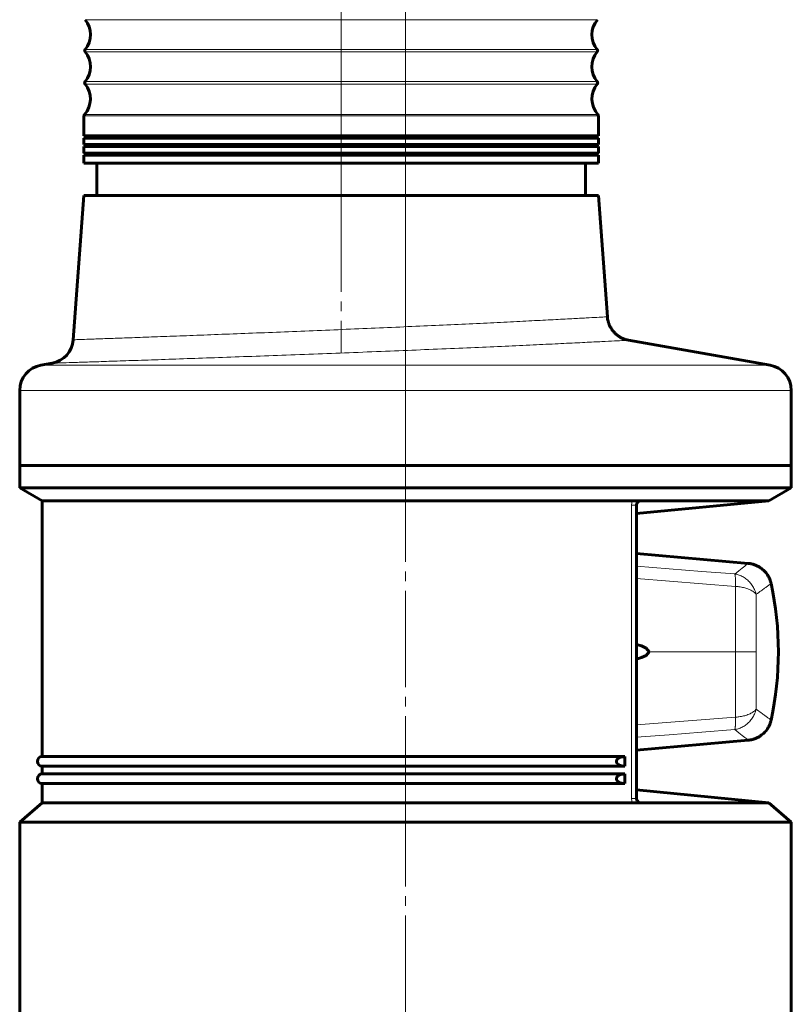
# Model space of a CAD drawing. Header units: millimetres. Extents: x 0 to 594, y 0 to 420.
# Tile 8 of 10: x 266 to 386, y 158 to 311. Entities that reach past the tile are written whole.
import ezdxf

# ---------------------------------------------------------------- set-up
doc = ezdxf.new("R2010")
doc.units = ezdxf.units.MM
for name, pattern in [('K5LT_AXLED', [19.5, 15, -1.5, 1.5, -1.5]), ('K5LT_BASIC', [0]), ('K5LT_THIN', [0])]:
    doc.linetypes.add(name, pattern=pattern)
doc.layers.add('Системный слой', color=7, linetype='Continuous')
doc.styles.add('KDIMTEXTSTYLE', font='GOST_AU.SHX', dxfattribs={"width": 0.96, "oblique": 15, "height": 5})
doc.styles.add('KTEXTSTYLE', font='GOST_AU.SHX', dxfattribs={"width": 0.96, "height": 5})
doc.dimstyles.new('KDIMSTYLE (1.00)', dxfattribs={"dimtxt": 5, "dimasz": 1, "dimexe": 2, "dimexo": 0, "dimgap": 1, "dimtad": 1, "dimtxsty": 'KDIMTEXTSTYLE', "dimsah": 1, "dimcen": 0, "dimdle": 1, "dimadec": 0, "dimazin": 0, "dimtfac": 0.667, "dimtmove": 0, "dimatfit": 3, "dimfxl": 1, "dimtvp": 1, "dimtolj": 1, "dimtzin": 0, "dimarcsym": 0})

# ---------------------------------------------------------------- blocks, each defined once
blk = doc.blocks.new('U25')
at = {"layer": 'Системный слой', "color": 7, "linetype": 'K5LT_THIN', "lineweight": 18}
for p, q in [((362.24, 225.79), (367.34, 225.39)), ((367.34, 225.39), (372.43, 224.99)), ((372.43, 224.99), (377.53, 224.6))]:
    blk.add_line(p, q, dxfattribs=at)
blk = doc.blocks.new('U26')
at = {"layer": 'Системный слой', "color": 150, "linetype": 'K5LT_BASIC', "lineweight": 60, "true_color": 0x0080ff}
for p, q in [((362.24, 213.64), (363, 213.4)), ((363, 213.4), (363.73, 213.08)), ((363.73, 213.08), (364.24, 212.5))]:
    blk.add_line(p, q, dxfattribs=at)
blk = doc.blocks.new('U27')
at = {"layer": 'Системный слой', "color": 150, "linetype": 'K5LT_BASIC', "lineweight": 60, "true_color": 0x0080ff}
for p, q in [((362.24, 211.35), (363, 211.59)), ((363, 211.59), (363.73, 211.92)), ((363.73, 211.92), (364.24, 212.5))]:
    blk.add_line(p, q, dxfattribs=at)
blk = doc.blocks.new('U28')
at = {"layer": 'Системный слой', "color": 7, "linetype": 'K5LT_THIN', "lineweight": 18}
for p, q in [((362.24, 199.21), (367.34, 199.6)), ((367.34, 199.6), (372.43, 200)), ((372.43, 200), (377.53, 200.4))]:
    blk.add_line(p, q, dxfattribs=at)
blk = doc.blocks.new('U33')
at = {"layer": 'Системный слой', "color": 150, "linetype": 'K5LT_BASIC', "lineweight": 60, "true_color": 0x0080ff}
for p, q in [((316.32, 292.75), (276.32, 292.75)), ((356.32, 292.75), (316.32, 292.75))]:
    blk.add_line(p, q, dxfattribs=at)
blk = doc.blocks.new('U34')
at = {"layer": 'Системный слой', "color": 150, "linetype": 'K5LT_BASIC', "lineweight": 60, "true_color": 0x0080ff}
for p, q in [((316.32, 288.5), (276.32, 288.5)), ((356.32, 288.5), (316.32, 288.5))]:
    blk.add_line(p, q, dxfattribs=at)
blk = doc.blocks.new('U35')
at = {"layer": 'Системный слой', "color": 150, "linetype": 'K5LT_BASIC', "lineweight": 60, "true_color": 0x0080ff}
for p, q in [((316.32, 289.75), (276.32, 289.75)), ((356.32, 289.75), (316.32, 289.75))]:
    blk.add_line(p, q, dxfattribs=at)
blk = doc.blocks.new('U36')
at = {"layer": 'Системный слой', "color": 150, "linetype": 'K5LT_BASIC', "lineweight": 60, "true_color": 0x0080ff}
for p, q in [((316.32, 290.08), (276.32, 290.08)), ((356.32, 290.08), (316.32, 290.08))]:
    blk.add_line(p, q, dxfattribs=at)
blk = doc.blocks.new('U39')
at = {"layer": 'Системный слой', "color": 150, "linetype": 'K5LT_BASIC', "lineweight": 60, "true_color": 0x0080ff}
for p, q in [((316.32, 291.08), (276.32, 291.08)), ((356.32, 291.08), (316.32, 291.08))]:
    blk.add_line(p, q, dxfattribs=at)
blk = doc.blocks.new('U40')
at = {"layer": 'Системный слой', "color": 150, "linetype": 'K5LT_BASIC', "lineweight": 60, "true_color": 0x0080ff}
for p, q in [((316.32, 291.41), (276.32, 291.41)), ((356.32, 291.41), (316.32, 291.41))]:
    blk.add_line(p, q, dxfattribs=at)
blk = doc.blocks.new('U43')
at = {"layer": 'Системный слой', "color": 150, "linetype": 'K5LT_BASIC', "lineweight": 60, "true_color": 0x0080ff}
for p, q in [((316.32, 292.41), (276.32, 292.41)), ((356.32, 292.41), (316.32, 292.41))]:
    blk.add_line(p, q, dxfattribs=at)
blk = doc.blocks.new('U48')
at = {"layer": 'Системный слой', "color": 7, "linetype": 'K5LT_THIN', "lineweight": 18}
for p, q in [((316.32, 306.19), (276.49, 306.19)), ((356.15, 306.19), (316.32, 306.19))]:
    blk.add_line(p, q, dxfattribs=at)
blk = doc.blocks.new('U49')
at = {"layer": 'Системный слой', "color": 7, "linetype": 'K5LT_THIN', "lineweight": 18}
for p, q in [((316.32, 305.81), (276.49, 305.81)), ((356.15, 305.81), (316.32, 305.81))]:
    blk.add_line(p, q, dxfattribs=at)
blk = doc.blocks.new('U50')
at = {"layer": 'Системный слой', "color": 7, "linetype": 'K5LT_THIN', "lineweight": 18}
for p, q in [((316.32, 300.81), (276.49, 300.81)), ((356.15, 300.81), (316.32, 300.81))]:
    blk.add_line(p, q, dxfattribs=at)
blk = doc.blocks.new('U52')
at = {"layer": 'Системный слой', "color": 7, "linetype": 'K5LT_THIN', "lineweight": 18}
for p, q in [((316.32, 296.08), (276.4, 296.08)), ((356.24, 296.08), (316.32, 296.08))]:
    blk.add_line(p, q, dxfattribs=at)
blk = doc.blocks.new('U59')
at = {"layer": 'Системный слой', "color": 7, "linetype": 'K5LT_THIN', "lineweight": 18}
for p, q in [((316.32, 310.82), (276.48, 310.82)), ((356.16, 310.82), (316.32, 310.82))]:
    blk.add_line(p, q, dxfattribs=at)
blk = doc.blocks.new('U66')
at = {"layer": 'Системный слой', "color": 7, "linetype": 'K5LT_THIN', "lineweight": 18}
for p, q in [((316.32, 295.88), (276.32, 295.88)), ((356.32, 295.88), (316.32, 295.88))]:
    blk.add_line(p, q, dxfattribs=at)
blk = doc.blocks.new('U67')
at = {"layer": 'Системный слой', "color": 7, "linetype": 'K5LT_THIN', "lineweight": 18}
for p, q in [((316.32, 301.19), (276.49, 301.19)), ((356.15, 301.19), (316.32, 301.19))]:
    blk.add_line(p, q, dxfattribs=at)
blk = doc.blocks.new('U71')
at = {"layer": 'Системный слой', "color": 150, "linetype": 'K5LT_BASIC', "lineweight": 60, "true_color": 0x0080ff}
for p, q in [((326.32, 238), (266.32, 238)), ((386.32, 238), (326.32, 238))]:
    blk.add_line(p, q, dxfattribs=at)
blk = doc.blocks.new('U73')
at = {"layer": 'Системный слой', "color": 150, "linetype": 'K5LT_BASIC', "lineweight": 60, "true_color": 0x0080ff}
for p, q in [((326.32, 186), (266.32, 186)), ((386.32, 186), (326.32, 186))]:
    blk.add_line(p, q, dxfattribs=at)
blk = doc.blocks.new('U74')
at = {"layer": 'Системный слой', "color": 150, "linetype": 'K5LT_BASIC', "lineweight": 60, "true_color": 0x0080ff}
for p, q in [((269.82, 236), (269.82, 196.2)), ((269.82, 194.7), (269.82, 193.5)), ((269.82, 192), (269.82, 189))]:
    blk.add_line(p, q, dxfattribs=at)
blk = doc.blocks.new('U75')
at = {"layer": 'Системный слой', "color": 150, "linetype": 'K5LT_BASIC', "lineweight": 60, "true_color": 0x0080ff}
for p, q in [((326.32, 241.5), (266.32, 241.5)), ((386.32, 241.5), (326.32, 241.5))]:
    blk.add_line(p, q, dxfattribs=at)
blk = doc.blocks.new('U76')
at = {"layer": 'Системный слой', "color": 7, "linetype": 'K5LT_THIN', "lineweight": 18}
for p, q in [((361.49, 235.3), (362.24, 235.3)), ((362.24, 235.3), (362.16, 235.3)), ((362.24, 235.3), (362.24, 235.3))]:
    blk.add_line(p, q, dxfattribs=at)
blk = doc.blocks.new('U77')
at = {"layer": 'Системный слой', "color": 7, "linetype": 'K5LT_THIN', "lineweight": 18}
for p in [(361.49, 189.69), (362.24, 189.69)]:
    blk.add_line(p, (362.24, 189.69), dxfattribs=at)
blk = doc.blocks.new('U78')
at = {"layer": 'Системный слой', "color": 150, "linetype": 'K5LT_BASIC', "lineweight": 60, "true_color": 0x0080ff}
for p, q in [((362.39, 189.29), (362.32, 189.39)), ((362.43, 189.24), (362.39, 189.29)), ((362.43, 189.24), (362.43, 189.24))]:
    blk.add_line(p, q, dxfattribs=at)
blk = doc.blocks.new('U79')
at = {"layer": 'Системный слой', "color": 150, "linetype": 'K5LT_BASIC', "lineweight": 60, "true_color": 0x0080ff}
for q in [(362.43, 189.25), (362.43, 189.24), (362.43, 189.24)]:
    blk.add_line((362.43, 189.24), q, dxfattribs=at)
blk = doc.blocks.new('U80')
at = {"layer": 'Системный слой', "color": 150, "linetype": 'K5LT_BASIC', "lineweight": 60, "true_color": 0x0080ff}
for p, q in [((362.38, 235.7), (362.32, 235.6)), ((362.42, 235.75), (362.38, 235.7)), ((362.43, 235.75), (362.42, 235.75)), ((362.43, 235.75), (362.43, 235.75))]:
    blk.add_line(p, q, dxfattribs=at)
blk = doc.blocks.new('D9')
at = {"layer": 'Системный слой'}
for points in [[(311.32, 376.1), (316.32, 376.76), (311.32, 377.42), (311.82, 376.76)], [(330.82, 376.76), (331.32, 377.42), (326.32, 376.76), (331.32, 376.1)]]:
    blk.add_hatch(color=7, dxfattribs=at).paths.add_polyline_path(points)
at = {"layer": 'Системный слой', "color": 7, "linetype": 'K5LT_THIN', "lineweight": 18}
for p, q in [((316.32, 283.5), (316.32, 378.76)), ((326.32, 241.5), (326.32, 378.76)), ((316.32, 376.76), (309.32, 376.76)), ((316.32, 376.76), (311.32, 377.42)), ((311.32, 377.42), (311.82, 376.76)), ((311.82, 376.76), (311.32, 376.1)), ((311.32, 376.1), (316.32, 376.76)), ((316.32, 376.76), (326.32, 376.76)), ((331.32, 377.42), (326.32, 376.76)), ((326.32, 376.76), (331.32, 376.1)), ((326.32, 376.76), (333.32, 376.76)), ((326.32, 376.76), (331.32, 376.76)), ((330.82, 376.76), (331.32, 377.42)), ((331.32, 376.1), (330.82, 376.76)), ((331.32, 376.76), (342.43, 376.76))]:
    blk.add_line(p, q, dxfattribs=at)
blk.add_wipeout([(333.32, 377.76), (333.32, 384.9), (340.15, 384.9), (340.15, 377.76)]).dxf.layer = 'Системный слой'
at = {"layer": 'Системный слой', "color": 7, "insert": (333.32, 384.3), "char_height": 5, "attachment_point": 1, "style": 'KTEXTSTYLE'}
blk.add_mtext('\\H3.5;\\W0.965;\\Q15;\\Q15;\\H5.00;10', dxfattribs=at)
blk = doc.blocks.new('KDIMARROW_02')
at = {"layer": 'Системный слой'}
blk.add_hatch(color=0, dxfattribs=at).paths.add_polyline_path([(4.5, 0), (5, 0.66), (0, 0), (5, -0.66)])
at = {"layer": 'Системный слой', "color": 0, "linetype": 'K5LT_THIN', "lineweight": 18}
for p, q in [((0, 0), (-1, 0)), ((5, 0.66), (0, 0)), ((0, 0), (5, -0.66)), ((0, 0), (7, 0)), ((4.5, 0), (5, 0.66)), ((5, -0.66), (4.5, 0))]:
    blk.add_line(p, q, dxfattribs=at)

msp = doc.modelspace()

# ---------------------------------------------------------------- linework, layer by layer
at = {"layer": 'Системный слой', "color": 30, "linetype": 'K5LT_AXLED', "lineweight": 18, "true_color": 0xff8000}
for p, q in [((316.321, 358.497), (316.321, 283.497)), ((316.321, 283.497), (316.321, 259.03)), ((326.321, 262.959), (326.321, 241.497)), ((326.321, 241.497), (326.321, 176.414)), ((326.321, 190.997), (326.321, 132.997))]:
    msp.add_line(p, q, dxfattribs=at)
at = {"layer": 'Системный слой', "color": 150, "linetype": 'K5LT_BASIC', "lineweight": 60, "true_color": 0x0080ff}
for p, q in [((276.321, 295.88), (276.321, 292.747)), ((356.321, 295.88), (356.321, 292.747)), ((276.321, 292.414), (276.321, 291.414)), ((276.321, 291.081), (276.321, 290.081)), ((356.321, 292.414), (356.321, 291.414)), ((356.321, 291.081), (356.321, 290.081)), ((276.321, 289.747), (276.321, 288.497)), ((356.321, 289.747), (356.321, 288.497)), ((278.321, 288.497), (278.321, 283.497)), ((354.321, 288.497), (354.321, 283.497)), ((276.321, 283.497), (274.657, 261.03)), ((356.321, 283.497), (276.321, 283.497)), ((356.321, 283.497), (357.721, 264.603)), ((361.015, 260.959), (383.016, 257.08)), ((271.363, 257.386), (269.627, 257.08)), ((266.321, 253.141), (266.321, 241.497)), ((386.321, 253.141), (386.321, 241.497)), ((386.321, 241.497), (266.321, 241.497)), ((266.321, 241.497), (266.321, 237.997)), ((386.321, 241.497), (386.321, 237.997)), ((266.321, 237.997), (269.821, 235.997)), ((386.321, 237.997), (382.821, 235.997)), ((326.321, 235.997), (269.821, 235.997)), ((361.585, 235.997), (326.321, 235.997)), ((382.821, 235.997), (361.585, 235.997)), ((382.821, 235.997), (362.242, 233.994)), ((362.242, 235.302), (362.165, 235.302)), ((362.242, 235.302), (362.242, 189.692)), ((362.242, 235.302), (362.242, 235.302)), ((362.433, 235.755), (362.432, 235.754)), ((379.623, 226.247), (362.242, 227.776)), ((379.623, 226.247), (362.242, 227.776)), ((362.242, 227.776), (379.623, 226.247)), ((379.623, 198.747), (362.242, 197.218)), ((362.242, 197.218), (379.623, 198.747)), ((379.623, 198.747), (362.242, 197.218)), ((360.439, 196.197), (269.821, 196.197)), ((360.439, 194.697), (360.439, 196.197)), ((360.439, 194.697), (269.821, 194.697)), ((360.439, 193.497), (269.821, 193.497)), ((360.439, 191.997), (360.439, 193.497)), ((360.439, 191.997), (269.821, 191.997)), ((382.821, 188.997), (362.242, 191)), ((269.821, 188.997), (266.321, 185.997)), ((326.321, 188.997), (269.821, 188.997)), ((361.585, 188.997), (326.321, 188.997)), ((361.585, 188.997), (382.821, 188.997)), ((362.242, 189.692), (362.242, 189.692)), ((382.821, 188.997), (386.321, 185.997)), ((266.321, 185.997), (266.321, 134.997)), ((386.321, 185.997), (386.321, 134.997))]:
    msp.add_line(p, q, dxfattribs=at)
at = {"layer": 'Системный слой', "color": 7, "linetype": 'K5LT_THIN', "lineweight": 18}
for p, q in [((383.016, 257.08), (269.627, 257.08)), ((386.321, 253.141), (266.321, 253.141)), ((361.487, 235.302), (361.487, 189.692)), ((362.434, 235.737), (362.408, 235.733)), ((362.434, 235.737), (362.409, 235.734)), ((362.242, 223.873), (377.649, 222.663)), ((364.237, 212.497), (377.64, 212.497)), ((380.857, 212.497), (377.64, 212.497)), ((362.242, 201.121), (377.649, 202.331)), ((362.408, 189.261), (362.434, 189.257)), ((362.434, 189.257), (362.409, 189.26))]:
    msp.add_line(p, q, dxfattribs=at)
at = {"layer": 'Системный слой', "color": 150, "linetype": 'K5LT_BASIC', "lineweight": 60, "true_color": 0x0080ff}
for centre, radius, start, end in [((273.696, 308.497), 3.625, 320.43578, 39.79939), ((358.946, 308.497), 3.625, 140.20061, 219.56422), ((276.722, 305.997), 0.3, 140.43578, 219.56422), ((273.696, 303.497), 3.625, 320.43578, 39.56422), ((358.946, 303.497), 3.625, 140.43578, 219.56422), ((355.92, 305.997), 0.3, 320.43578, 39.56422), ((273.696, 298.497), 3.625, 318.17825, 39.56422), ((276.722, 300.997), 0.3, 140.43578, 219.56422), ((358.946, 298.497), 3.625, 140.43578, 221.82175), ((355.92, 300.997), 0.3, 320.43578, 39.56422), ((276.621, 295.88), 0.3, 138.17825, 180), ((356.021, 295.88), 0.3, 0, 41.82175), ((276.321, 292.581), 0.167, 270, 90), ((356.321, 292.581), 0.167, 90, 270), ((276.321, 291.247), 0.167, 270, 90), ((356.321, 291.247), 0.167, 90, 270), ((276.321, 289.914), 0.167, 270, 90), ((356.321, 289.914), 0.167, 90, 270), ((270.668, 261.325), 4, 280, 355.76361), ((270.668, 261.325), 4, 280, 355.76361), ((270.668, 261.325), 4, 280, 355.76361), ((270.668, 261.325), 4, 280, 355.76361), ((270.668, 261.325), 4, 280, 355.76361), ((270.321, 253.141), 4, 100, 180), ((382.321, 253.141), 4, 0, 80), ((334.321, 212.497), 50, 347.74354, 12.25646), ((269.821, 195.447), 0.75, 90, 270), ((269.821, 192.747), 0.75, 90, 270)]:
    msp.add_arc(centre, radius, start, end, dxfattribs=at)
at = {"layer": 'Системный слой', "color": 7, "linetype": 'K5LT_THIN', "lineweight": 18}
for points, knots in [([(357.721, 264.603), (357.721, 264.603), (357.423, 264.586), (356.222, 264.52), (354.492, 264.426), (352.236, 264.305), (349.397, 264.156), (346.024, 263.983), (342.202, 263.793), (337.973, 263.588), (333.406, 263.374), (328.573, 263.153), (323.548, 262.931), (318.412, 262.71), (313.24, 262.493), (308.115, 262.284), (303.115, 262.085), (298.318, 261.898), (293.797, 261.726), (289.622, 261.57), (285.857, 261.431), (282.561, 261.311), (279.776, 261.211), (277.567, 261.132), (275.93, 261.075), (274.896, 261.038), (274.657, 261.03), (274.657, 261.03)], [0, 0, 0, 0, 1.3459627, 2.5203823, 3.5713829, 4.6515619, 5.7666619, 6.8675515, 7.9740757, 9.0805933, 10.1883994, 11.2967771, 12.4046456, 13.5131728, 14.6211208, 15.7298963, 16.8378837, 17.9459615, 19.0536636, 20.1609651, 21.2681821, 22.3749841, 23.4809142, 24.5937268, 25.6797588, 26.8178143, 28, 28, 28, 28]), ([(361.015, 260.959), (361.015, 260.959), (360.689, 260.942), (359.369, 260.874), (357.471, 260.778), (355.002, 260.654), (351.909, 260.503), (348.246, 260.329), (344.108, 260.137), (339.549, 259.932), (334.599, 259.717), (329.381, 259.497), (323.884, 259.271), (318.319, 259.05), (312.654, 258.831), (307.124, 258.623), (301.712, 258.424), (296.569, 258.239), (291.716, 258.069), (287.251, 257.914), (283.227, 257.778), (279.706, 257.66), (276.738, 257.562), (274.391, 257.485), (272.672, 257.429), (271.606, 257.394), (271.363, 257.386), (271.363, 257.386)], [0, 0, 0, 0, 1.3643304, 2.5547023, 3.6191985, 4.7095321, 5.8317872, 6.935194, 8.0416899, 9.1479643, 10.2446384, 11.374162, 12.4673892, 13.609884, 14.7057493, 15.8387335, 16.9329907, 18.0425389, 19.1453646, 20.2474195, 21.3474237, 22.4506981, 23.5533322, 24.6609338, 25.743764, 26.8583164, 28, 28, 28, 28]), ([(377.649, 222.663), (377.651, 222.787), (377.654, 223.018), (377.652, 223.328), (377.646, 223.596), (377.636, 223.833), (377.621, 224.045), (377.603, 224.235), (377.581, 224.393), (377.556, 224.514), (377.539, 224.573), (377.531, 224.597)], [0, 0, 0, 0, 1.6049389, 3.0542878, 4.3276284, 5.6329858, 6.9327529, 8.2076218, 9.6294397, 10.8803238, 12, 12, 12, 12]), ([(380.854, 221.444), (380.823, 221.577), (380.748, 221.831), (380.606, 222.189), (380.442, 222.514), (380.257, 222.816), (380.045, 223.105), (379.81, 223.374), (379.553, 223.623), (379.276, 223.849), (378.982, 224.05), (378.675, 224.223), (378.362, 224.366), (378.061, 224.474), (377.783, 224.549), (377.611, 224.583), (377.531, 224.597)], [0, 0, 0, 0, 1.5290016, 2.9059005, 4.1089246, 5.3372799, 6.5439399, 7.7502166, 8.9557457, 10.1630001, 11.3766218, 12.6009864, 13.8140815, 15.0117253, 16.066689, 17, 17, 17, 17]), ([(377.64, 212.497), (377.64, 213.165), (377.641, 214.375), (377.641, 215.99), (377.642, 217.291), (377.643, 218.392), (377.644, 219.398), (377.646, 220.383), (377.647, 221.286), (377.648, 222.052), (377.649, 222.484), (377.649, 222.663)], [0, 0, 0, 0, 2.2633377, 4.1029166, 5.5187366, 6.7670361, 7.9619578, 9.1035018, 10.336831, 11.3023304, 12, 12, 12, 12]), ([(377.649, 222.663), (377.828, 222.652), (378.149, 222.621), (378.569, 222.553), (378.924, 222.477), (379.257, 222.386), (379.595, 222.272), (379.901, 222.142), (380.199, 221.988), (380.459, 221.821), (380.687, 221.632), (380.803, 221.508), (380.854, 221.444)], [0, 0, 0, 0, 1.6481569, 2.9893312, 4.0365551, 5.1984771, 6.4703128, 7.7901833, 8.902183, 10.4326936, 11.7231842, 13, 13, 13, 13]), ([(380.854, 221.444), (381.136, 221.64), (381.617, 221.98), (382.167, 222.373), (382.544, 222.646), (382.802, 222.833), (382.974, 222.96), (383.09, 223.044), (383.164, 223.098), (383.182, 223.111), (383.182, 223.112)], [0, 0, 0, 0, 2.0075812, 3.7689292, 5.284044, 6.5421337, 7.7078965, 8.746194, 9.7614182, 11, 11, 11, 11]), ([(380.857, 212.497), (380.857, 212.741), (380.857, 213.198), (380.857, 213.858), (380.857, 214.439), (380.857, 214.959), (380.857, 215.391), (380.857, 215.79), (380.857, 216.181), (380.857, 216.599), (380.857, 217.029), (380.856, 217.458), (380.856, 217.891), (380.856, 218.339), (380.856, 218.784), (380.856, 219.186), (380.856, 219.499), (380.855, 219.73), (380.855, 219.948), (380.856, 220.271), (380.859, 220.783), (380.858, 221.197), (380.854, 221.444)], [0, 0, 0, 0, 1.7954791, 3.3745294, 4.8879298, 6.1020847, 7.2334228, 8.1133523, 9.0966898, 10.1712969, 11.2701644, 12.3608878, 13.445196, 14.6079109, 15.8376887, 16.925763, 17.7809745, 18.3258504, 18.776304, 19.5413393, 20.9481503, 23, 23, 23, 23]), ([(377.64, 212.497), (377.64, 211.83), (377.641, 210.619), (377.641, 209.004), (377.642, 207.703), (377.643, 206.603), (377.644, 205.597), (377.646, 204.611), (377.647, 203.709), (377.648, 202.942), (377.649, 202.511), (377.649, 202.331)], [0, 0, 0, 0, 2.2633383, 4.1029178, 5.5187385, 6.7670385, 7.9619605, 9.1035046, 10.336834, 11.3023324, 12, 12, 12, 12]), ([(380.857, 212.497), (380.857, 212.253), (380.857, 211.796), (380.857, 211.136), (380.857, 210.555), (380.857, 210.036), (380.857, 209.603), (380.857, 209.204), (380.857, 208.814), (380.857, 208.395), (380.857, 207.965), (380.856, 207.536), (380.856, 207.103), (380.856, 206.655), (380.856, 206.21), (380.856, 205.808), (380.856, 205.496), (380.855, 205.265), (380.855, 205.046), (380.856, 204.724), (380.859, 204.212), (380.858, 203.797), (380.854, 203.55)], [0, 0, 0, 0, 1.7954791, 3.3745294, 4.8879298, 6.1020847, 7.2334228, 8.1133523, 9.0966898, 10.1712969, 11.2701644, 12.3608878, 13.445196, 14.6079109, 15.8376887, 16.925763, 17.7809745, 18.3258504, 18.776304, 19.5413393, 20.9481503, 23, 23, 23, 23]), ([(380.854, 203.55), (380.823, 203.417), (380.748, 203.163), (380.606, 202.806), (380.442, 202.48), (380.257, 202.178), (380.045, 201.89), (379.81, 201.62), (379.553, 201.371), (379.276, 201.145), (378.982, 200.944), (378.675, 200.771), (378.362, 200.629), (378.061, 200.521), (377.783, 200.445), (377.611, 200.411), (377.531, 200.397)], [0, 0, 0, 0, 1.5290016, 2.9059005, 4.1089246, 5.3372799, 6.5439399, 7.7502166, 8.9557457, 10.1630001, 11.3766218, 12.6009864, 13.8140815, 15.0117253, 16.066689, 17, 17, 17, 17]), ([(377.649, 202.331), (377.651, 202.207), (377.654, 201.976), (377.652, 201.667), (377.646, 201.399), (377.636, 201.162), (377.621, 200.95), (377.603, 200.759), (377.581, 200.601), (377.556, 200.48), (377.539, 200.421), (377.531, 200.397)], [0, 0, 0, 0, 1.6049389, 3.0542878, 4.3276284, 5.6329858, 6.9327529, 8.2076218, 9.6294397, 10.8803238, 12, 12, 12, 12]), ([(377.649, 202.331), (377.828, 202.342), (378.149, 202.373), (378.569, 202.441), (378.924, 202.518), (379.257, 202.608), (379.595, 202.723), (379.901, 202.852), (380.199, 203.006), (380.459, 203.173), (380.687, 203.362), (380.803, 203.487), (380.854, 203.55)], [0, 0, 0, 0, 1.6481569, 2.9893312, 4.0365551, 5.1984771, 6.4703128, 7.7901833, 8.902183, 10.4326936, 11.7231842, 13, 13, 13, 13]), ([(380.854, 203.55), (381.136, 203.355), (381.617, 203.014), (382.167, 202.621), (382.544, 202.349), (382.802, 202.161), (382.974, 202.035), (383.09, 201.951), (383.164, 201.896), (383.182, 201.883), (383.182, 201.883)], [0, 0, 0, 0, 2.0075812, 3.7689292, 5.284044, 6.5421337, 7.7078965, 8.746194, 9.7614182, 11, 11, 11, 11])]:
    msp.add_open_spline(points, degree=3, knots=knots, dxfattribs=at)
at = {"layer": 'Системный слой', "color": 150, "linetype": 'K5LT_BASIC', "lineweight": 60, "true_color": 0x0080ff}
for points, knots in [([(361.015, 260.959), (360.862, 260.986), (360.708, 261.023), (360.403, 261.115), (360.251, 261.171), (359.951, 261.302), (359.803, 261.378), (359.514, 261.551), (359.374, 261.647), (359.104, 261.859), (358.976, 261.974), (358.733, 262.221), (358.62, 262.353), (358.411, 262.63), (358.316, 262.775), (358.145, 263.076), (358.07, 263.231), (358.003, 263.395), (358.001, 263.4), (357.978, 263.458), (357.958, 263.511), (357.934, 263.579), (357.929, 263.592), (357.92, 263.619), (357.916, 263.633), (357.907, 263.66), (357.902, 263.673), (357.89, 263.713), (357.881, 263.74), (357.858, 263.821), (357.843, 263.875), (357.802, 264.038), (357.78, 264.147), (357.743, 264.372), (357.729, 264.488), (357.721, 264.603)], [0, 0, 0, 0, 2.5819871, 2.5819871, 5.237196, 5.237196, 7.9711256, 7.9711256, 10.7665455, 10.7665455, 13.6028103, 13.6028103, 16.4582868, 16.4582868, 19.3104598, 19.3104598, 22.136417, 22.136417, 22.2282278, 22.2282278, 23.1668346, 23.1668346, 23.4014863, 23.4014863, 23.636138, 23.636138, 23.8671503, 23.8671503, 24.3291749, 24.3291749, 25.2514044, 25.2514044, 27.0922241, 27.0922241, 29, 29, 29, 29]), ([(361.585, 235.997), (361.612, 235.997), (361.651, 235.997), (361.701, 235.996), (361.738, 235.996), (361.814, 235.994), (361.901, 235.991), (361.982, 235.987), (362.038, 235.983), (362.091, 235.979), (362.142, 235.974), (362.176, 235.97), (362.197, 235.967), (362.214, 235.965), (362.232, 235.962), (362.25, 235.959), (362.269, 235.956), (362.285, 235.953), (362.301, 235.95), (362.323, 235.945), (362.35, 235.939), (362.378, 235.932), (362.404, 235.925), (362.437, 235.914), (362.467, 235.9), (362.492, 235.885), (362.507, 235.872), (362.517, 235.859), (362.522, 235.848), (362.524, 235.84), (362.524, 235.832), (362.523, 235.826), (362.522, 235.82), (362.52, 235.815), (362.518, 235.809), (362.514, 235.803), (362.51, 235.797), (362.507, 235.793), (362.504, 235.79), (362.502, 235.787), (362.499, 235.784), (362.496, 235.781), (362.493, 235.779), (362.491, 235.776), (362.49, 235.775), (362.487, 235.773), (362.484, 235.771), (362.481, 235.768), (362.477, 235.765), (362.473, 235.762), (362.47, 235.76), (362.467, 235.758), (362.465, 235.756), (362.464, 235.755), (362.463, 235.754), (362.462, 235.753), (362.459, 235.752), (362.457, 235.751), (362.456, 235.75), (362.456, 235.75), (362.456, 235.749), (362.457, 235.749), (362.458, 235.748), (362.463, 235.748), (362.463, 235.747), (362.462, 235.746), (362.46, 235.745), (362.456, 235.744), (362.451, 235.742), (362.447, 235.741), (362.444, 235.74), (362.441, 235.739), (362.439, 235.739), (362.438, 235.738), (362.436, 235.738), (362.434, 235.737)], [0, 0, 0, 0, 2.4960777, 3.7006676, 4.8728565, 6.1973387, 11.3015352, 13.9140785, 15.1536035, 17.8657753, 20.3866684, 21.9789297, 22.7489215, 23.5024247, 24.6342778, 25.7420402, 26.7358257, 27.7102553, 28.6592535, 29.5820133, 31.9418491, 34.0748847, 35.7995007, 38.1643328, 43.1485123, 45.6212491, 49.1962714, 51.7964352, 54.4693078, 56.1336292, 57.1807944, 59.1747329, 60.1240731, 61.0427789, 61.9475909, 63.7489255, 64.6443147, 65.5298513, 65.9887, 66.4390945, 67.302506, 67.5786237, 68.3628547, 68.5683348, 68.7664909, 69.1459266, 69.6614578, 70.1071687, 70.6690544, 71.39837, 71.772924, 72.1062341, 72.4907024, 72.600426, 72.7358578, 72.9044197, 73.1691382, 73.4294735, 73.5237972, 73.6078522, 73.6839437, 73.8334268, 74.015249, 74.2675342, 74.4173249, 74.5568554, 74.6338142, 74.8990982, 75.2373556, 75.3900321, 75.5313148, 75.661218, 75.7788808, 75.8808142, 76, 76, 76, 76]), ([(362.282, 235.513), (362.282, 235.513), (362.282, 235.513), (362.281, 235.512), (362.281, 235.512), (362.281, 235.511), (362.281, 235.511), (362.28, 235.509), (362.28, 235.508), (362.279, 235.506), (362.278, 235.504), (362.276, 235.499), (362.275, 235.495), (362.271, 235.486), (362.269, 235.48), (362.266, 235.472), (362.265, 235.466), (362.26, 235.445), (362.258, 235.44), (362.256, 235.427), (362.254, 235.42), (362.251, 235.4), (362.248, 235.387), (362.245, 235.355), (362.243, 235.338), (362.242, 235.314), (362.242, 235.308), (362.242, 235.302)], [0, 0, 0, 0, 0.0056334, 0.0056334, 0.1219289, 0.1219289, 0.2480828, 0.2480828, 0.5003906, 0.5003906, 1.0050064, 1.0050064, 2.0142378, 2.0142378, 4.0312923, 4.0312923, 7.1128956, 7.1128956, 8.6640271, 8.6640271, 10.2151586, 10.2151586, 13.2646077, 13.2646077, 16.8646077, 16.8646077, 18, 18, 18, 18]), ([(362.282, 235.513), (362.284, 235.519), (362.287, 235.525), (362.292, 235.538), (362.295, 235.545), (362.301, 235.559), (362.304, 235.567), (362.308, 235.577), (362.308, 235.579), (362.31, 235.582), (362.31, 235.584), (362.312, 235.588), (362.313, 235.591), (362.316, 235.598), (362.317, 235.601), (362.319, 235.606), (362.319, 235.608), (362.321, 235.613), (362.322, 235.617), (362.324, 235.62)], [0, 0, 0, 0, 1.9823748, 1.9823748, 3.9647496, 3.9647496, 6.1647496, 6.1647496, 6.8061078, 6.8061078, 7.2450513, 7.2450513, 8.1229384, 8.1229384, 9.2737224, 9.2737224, 9.7391275, 9.7391275, 11, 11, 11, 11]), ([(383.182, 223.112), (383.165, 223.189), (383.127, 223.342), (383.055, 223.573), (382.968, 223.802), (382.865, 224.028), (382.748, 224.248), (382.593, 224.5), (382.393, 224.776), (382.137, 225.063), (381.859, 225.322), (381.579, 225.536), (381.32, 225.703), (381.085, 225.831), (380.856, 225.939), (380.622, 226.031), (380.384, 226.108), (380.144, 226.169), (379.891, 226.217), (379.717, 226.239), (379.623, 226.247)], [0, 0, 0, 0, 0.5144439, 1.0288878, 1.5677685, 2.1066492, 2.6451507, 3.1836522, 4.0296619, 4.8557939, 5.6819259, 6.4999015, 7.1396987, 7.6875491, 8.2353995, 8.78325, 9.3219566, 9.8596737, 10.3913939, 11, 11, 11, 11]), ([(383.182, 201.883), (383.165, 201.806), (383.127, 201.652), (383.055, 201.421), (382.968, 201.193), (382.865, 200.966), (382.748, 200.746), (382.593, 200.494), (382.393, 200.219), (382.137, 199.931), (381.859, 199.672), (381.579, 199.458), (381.32, 199.291), (381.085, 199.163), (380.856, 199.056), (380.622, 198.964), (380.384, 198.887), (380.144, 198.825), (379.891, 198.777), (379.717, 198.755), (379.623, 198.747)], [0, 0, 0, 0, 0.5144439, 1.0288878, 1.5677685, 2.1066492, 2.6451507, 3.1836522, 4.0296619, 4.8557939, 5.6819259, 6.4999015, 7.1396987, 7.6875491, 8.2353995, 8.78325, 9.3219566, 9.8596737, 10.3913939, 11, 11, 11, 11]), ([(360.439, 196.197), (360.336, 196.197), (360.158, 196.187), (359.956, 196.15), (359.822, 196.115), (359.722, 196.083), (359.629, 196.045), (359.561, 196.013), (359.504, 195.982), (359.442, 195.944), (359.377, 195.897), (359.325, 195.851), (359.284, 195.81), (359.245, 195.765), (359.21, 195.716), (359.177, 195.657), (359.156, 195.606), (359.142, 195.559), (359.132, 195.509), (359.128, 195.464), (359.129, 195.416), (359.133, 195.383), (359.14, 195.346), (359.15, 195.308), (359.166, 195.263), (359.189, 195.214), (359.219, 195.165), (359.254, 195.119), (359.289, 195.079), (359.329, 195.039), (359.37, 195.005), (359.413, 194.972), (359.464, 194.937), (359.518, 194.905), (359.587, 194.869), (359.668, 194.832), (359.775, 194.793), (359.907, 194.756), (360.078, 194.721), (360.26, 194.701), (360.388, 194.697), (360.439, 194.697)], [0, 0, 0, 0, 4.666968, 7.7011649, 8.6341077, 10.4368471, 12.0464126, 12.7893016, 13.456877, 14.6338903, 15.6540401, 16.4800313, 17.1505357, 17.6768894, 18.5131509, 19.0982025, 19.6866302, 20.0897594, 20.3797738, 20.9999444, 21.20038, 21.5660704, 21.8317666, 22.1671201, 22.598189, 23.1291136, 23.7299264, 24.3735462, 25.0177022, 25.5433488, 26.3614649, 26.9517717, 27.5945067, 28.7126351, 29.4081294, 30.7074208, 32.353671, 34.1145493, 36.4774753, 39.7912423, 42, 42, 42, 42]), ([(360.439, 193.497), (360.336, 193.497), (360.158, 193.487), (359.956, 193.45), (359.822, 193.415), (359.722, 193.383), (359.629, 193.345), (359.561, 193.313), (359.504, 193.282), (359.442, 193.244), (359.377, 193.197), (359.325, 193.151), (359.284, 193.11), (359.245, 193.065), (359.21, 193.016), (359.177, 192.957), (359.156, 192.906), (359.142, 192.859), (359.132, 192.809), (359.128, 192.764), (359.129, 192.716), (359.133, 192.683), (359.14, 192.646), (359.15, 192.608), (359.166, 192.563), (359.189, 192.514), (359.219, 192.465), (359.254, 192.419), (359.289, 192.379), (359.329, 192.339), (359.37, 192.305), (359.413, 192.272), (359.464, 192.237), (359.518, 192.205), (359.587, 192.169), (359.668, 192.132), (359.775, 192.093), (359.907, 192.056), (360.078, 192.021), (360.26, 192.001), (360.388, 191.997), (360.439, 191.997)], [0, 0, 0, 0, 4.666968, 7.7011649, 8.6341077, 10.4368471, 12.0464126, 12.7893016, 13.456877, 14.6338903, 15.6540401, 16.4800313, 17.1505357, 17.6768894, 18.5131509, 19.0982025, 19.6866302, 20.0897594, 20.3797738, 20.9999444, 21.20038, 21.5660704, 21.8317666, 22.1671201, 22.598189, 23.1291136, 23.7299264, 24.3735462, 25.0177022, 25.5433488, 26.3614649, 26.9517717, 27.5945067, 28.7126351, 29.4081294, 30.7074208, 32.353671, 34.1145493, 36.4774753, 39.7912423, 42, 42, 42, 42]), ([(361.585, 188.997), (361.612, 188.997), (361.651, 188.997), (361.701, 188.998), (361.738, 188.999), (361.814, 189), (361.901, 189.003), (361.982, 189.007), (362.038, 189.011), (362.097, 189.016), (362.147, 189.021), (362.186, 189.026), (362.208, 189.029), (362.232, 189.032), (362.25, 189.036), (362.268, 189.039), (362.285, 189.042), (362.3, 189.044), (362.322, 189.049), (362.349, 189.055), (362.377, 189.062), (362.408, 189.071), (362.439, 189.081), (362.469, 189.095), (362.489, 189.108), (362.504, 189.12), (362.512, 189.129), (362.518, 189.138), (362.522, 189.146), (362.524, 189.155), (362.524, 189.162), (362.523, 189.168), (362.522, 189.175), (362.52, 189.179), (362.518, 189.185), (362.514, 189.191), (362.51, 189.197), (362.507, 189.201), (362.504, 189.204), (362.502, 189.207), (362.499, 189.21), (362.496, 189.213), (362.494, 189.215), (362.491, 189.218), (362.49, 189.219), (362.488, 189.221), (362.485, 189.223), (362.481, 189.226), (362.477, 189.229), (362.474, 189.232), (362.471, 189.234), (362.47, 189.235), (362.468, 189.236), (362.466, 189.237), (362.465, 189.238), (362.464, 189.239), (362.463, 189.24), (362.462, 189.241), (362.459, 189.242), (362.457, 189.244), (362.456, 189.244), (362.456, 189.245), (362.456, 189.245), (362.457, 189.246), (362.458, 189.246), (362.463, 189.246), (362.464, 189.247), (362.463, 189.248), (362.461, 189.248), (362.459, 189.249), (362.456, 189.25), (362.451, 189.252), (362.447, 189.253), (362.444, 189.254), (362.442, 189.255), (362.439, 189.256), (362.438, 189.256), (362.436, 189.257), (362.434, 189.257)], [0, 0, 0, 0, 2.5945646, 3.8466838, 5.0651236, 6.4418654, 11.7474547, 14.4630798, 15.751515, 18.5641513, 22.0126267, 22.8277984, 24.4057761, 25.5766176, 26.7224713, 27.756575, 28.770927, 29.738376, 30.6797205, 33.0853431, 35.323645, 37.1149127, 40.8630495, 44.270567, 47.6698335, 50.2112746, 53.0496393, 53.889867, 56.6365458, 58.3515802, 59.434084, 61.4955852, 62.4772097, 63.4268028, 64.3619552, 66.2239103, 67.1475408, 68.0636519, 68.5370346, 69.0019779, 69.895744, 70.1816256, 70.9960346, 71.215303, 71.4270863, 71.8315173, 72.3800796, 72.849678, 73.4420257, 74.2074932, 74.4262274, 74.5999071, 74.8433056, 74.9529313, 75.351618, 75.4655051, 75.6059729, 75.7808594, 76.0554589, 76.3260948, 76.4242488, 76.5117043, 76.5908774, 76.7428744, 76.9272966, 77.1883431, 77.3354555, 77.472967, 77.5491696, 77.6386547, 77.8164875, 78.1703226, 78.3317016, 78.4812599, 78.6190652, 78.744444, 78.883109, 79, 79, 79, 79]), ([(362.282, 189.481), (362.282, 189.481), (362.282, 189.482), (362.281, 189.482), (362.281, 189.482), (362.281, 189.483), (362.281, 189.484), (362.28, 189.485), (362.28, 189.486), (362.279, 189.489), (362.278, 189.491), (362.276, 189.496), (362.274, 189.5), (362.271, 189.509), (362.269, 189.515), (362.266, 189.522), (362.265, 189.529), (362.26, 189.549), (362.258, 189.555), (362.256, 189.567), (362.254, 189.574), (362.251, 189.594), (362.248, 189.608), (362.245, 189.639), (362.243, 189.657), (362.242, 189.681), (362.242, 189.686), (362.242, 189.692)], [0, 0, 0, 0, 0.0071985, 0.0071985, 0.123493, 0.123493, 0.2523848, 0.2523848, 0.5101686, 0.5101686, 1.025736, 1.025736, 2.0568709, 2.0568709, 4.1173411, 4.1173411, 7.1138712, 7.1138712, 8.6650636, 8.6650636, 10.2162559, 10.2162559, 13.265822, 13.265822, 16.865822, 16.865822, 18, 18, 18, 18]), ([(362.282, 189.481), (362.284, 189.475), (362.287, 189.469), (362.292, 189.456), (362.295, 189.449), (362.301, 189.435), (362.304, 189.428), (362.308, 189.418), (362.308, 189.416), (362.31, 189.412), (362.31, 189.41), (362.312, 189.406), (362.313, 189.403), (362.316, 189.397), (362.317, 189.393), (362.319, 189.388), (362.319, 189.387), (362.321, 189.381), (362.322, 189.378), (362.324, 189.374)], [0, 0, 0, 0, 1.9824667, 1.9824667, 3.9649335, 3.9649335, 6.1649335, 6.1649335, 6.8061418, 6.8061418, 7.2452615, 7.2452615, 8.1235009, 8.1235009, 9.2715094, 9.2715094, 9.7404078, 9.7404078, 11, 11, 11, 11])]:
    msp.add_open_spline(points, degree=3, knots=knots, dxfattribs=at)
at = {"layer": 'Системный слой', "color": 7, "linetype": 'K5LT_THIN', "lineweight": 18}
for points in [[(361.585, 235.997), (361.565, 235.93), (361.532, 235.789), (361.497, 235.56), (361.487, 235.391), (361.487, 235.302)], [(377.531, 224.597), (377.992, 224.953), (378.766, 225.56), (379.467, 226.121), (379.623, 226.247), (379.623, 226.247)], [(377.531, 200.397), (377.992, 200.042), (378.766, 199.435), (379.467, 198.874), (379.623, 198.747), (379.623, 198.747)], [(361.585, 188.997), (361.565, 189.065), (361.532, 189.205), (361.497, 189.434), (361.487, 189.603), (361.487, 189.692)]]:
    msp.add_open_spline(points, degree=3, dxfattribs=at)

# ---------------------------------------------------------------- block references
at = {"layer": 'Системный слой'}
for name in ['U59', 'U48', 'U49', 'U67', 'U50', 'U66', 'U52', 'U33', 'U43', 'U40', 'U39', 'U36', 'U35', 'U34', 'U75', 'U71', 'U74', 'U76', 'U80', 'U25', 'U26', 'U27', 'U28', 'U77', 'U78', 'U79', 'U73']:
    msp.add_blockref(name, (0, 0), dxfattribs=at)

# ---------------------------------------------------------------- next in the draw order: dimensions: what is measured, and where the dimension line sits
at = {"layer": 'Системный слой', "color": 7}
dim = msp.add_linear_dim(base=(316.321, 376.762), p1=(326.321, 241.497), p2=(316.321, 283.497), dimstyle='KDIMSTYLE (1.00)', override={"dimexo": 0, "dimpost": '\\H5.0;\\W0.965;\\Q15;<>', "dimblk1": 'KDIMARROW_02', "dimblk2": 'KDIMARROW_02', "dimse1": 0, "dimse2": 0, "dimclrt": 7, "dimtol": 1, "dimtp": 0, "dimtm": 0, "dimtdec": 5, "dimtolj": 1}, dxfattribs=at)
dim.commit()
dim.dimension.update_dxf_attribs({"geometry": 'D9', "text_midpoint": (336.877, 376.762), "dimtype": 160})

doc.saveas('drawing.dxf')
